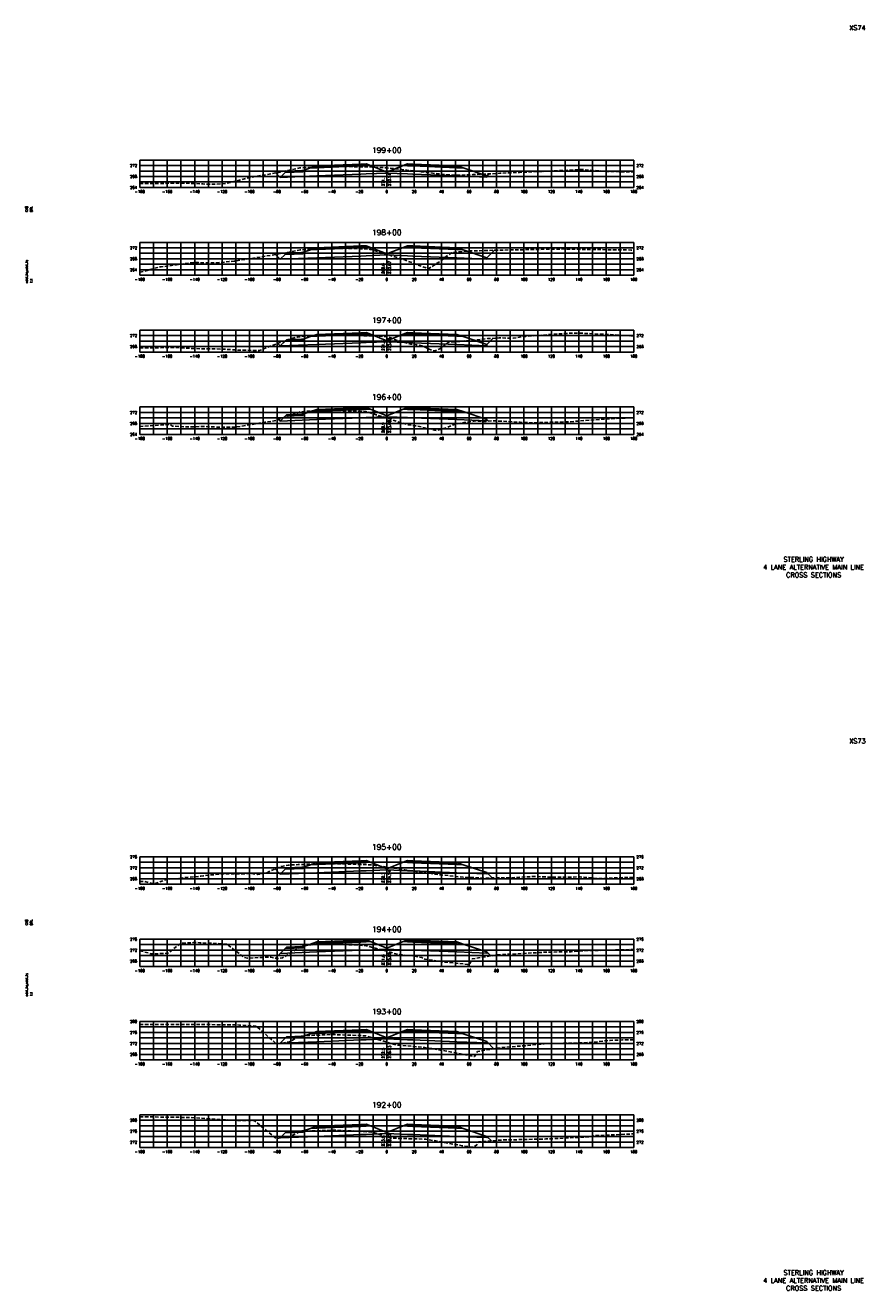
# Model space of a CAD drawing. Extents: x 37 to 9410, y 16 to 8218.
# Tile 45 of 110: x 2957 to 3568, y 4176 to 5098. Entities that reach past the tile are written whole.
import ezdxf
from ezdxf.enums import TextEntityAlignment as Align

# ---------------------------------------------------------------- set-up
doc = ezdxf.new("R2010")
doc.units = 0
doc.header["$LTSCALE"] = 20
doc.header["$MEASUREMENT"] = 0
doc.linetypes.add('HIDDEN_050%', pattern=[0.1875, 0.125, -0.0625])
for name, color, linetype in [('S-AT-TXT175', 6, 'Continuous'), ('S-AT-TXT80', 1, 'Continuous'), ('XDATUM', 3, 'Continuous'), ('XEG', 1, 'HIDDEN_050%'), ('XFG', 2, 'Continuous'), ('XGRID', 251, 'Continuous'), ('XGRIDT', 2, 'Continuous'), ('XREF-BORDER', 7, 'Continuous')]:
    doc.layers.add(name, color=color, linetype=linetype)
doc.styles.add('L100', font='simplex.shx', dxfattribs={"height": 2})
doc.styles.add('L175', font='ROMANSM.shx', dxfattribs={"height": 3.5})
doc.styles.add('L80', font='ROMANSM.shx', dxfattribs={"height": 1.6})

# ---------------------------------------------------------------- blocks, each defined once
blk = doc.blocks.new('03025_00_att1')
at = {"layer": 'S-AT-TXT175', "style": 'L175'}
for tag, p in [('NUM', (32.402, 20.822)), ('LINE1', (30.64, 1.444)), ('LINE2', (30.64, 1.161)), ('LINE3', (30.64, 0.877))]:
    blk.add_attdef(tag, text='', height=0.175, dxfattribs=at).set_placement(p, align=Align.CENTER)
at = {"layer": 'S-AT-TXT80', "style": 'L80'}
for tag, p in [('DESIGNED', (2.094, 14.201)), ('CHECKED', (2.265, 14.201)), ('DRAFTED', (2.436, 14.201)), ('PCTB', (2.094, 11.605)), ('PSCALE', (2.265, 11.605)), ('PVIEW', (2.436, 11.605))]:
    blk.add_attdef(tag, p, '', height=0.08, rotation=90, dxfattribs=at)

msp = doc.modelspace()

# ---------------------------------------------------------------- linework, layer by layer
at = {"layer": 'XDATUM', "flags": 128}
for points in [[(3139.17, 4990.58), (3142.41, 4987.34), (3169, 4988.41), (3201, 4989.69), (3205, 4989.85), (3220, 4990.45), (3235, 4989.85), (3239, 4989.69), (3271, 4988.41), (3293, 4987.53), (3293, 4988.41), (3294.51, 4989.92)], [(3138.94, 4931.14), (3142.41, 4927.67), (3169, 4928.73), (3201, 4930.01), (3205, 4930.17), (3220, 4930.77), (3235, 4930.17), (3239, 4930.01), (3271, 4928.73), (3293, 4927.85), (3293, 4928.74), (3298.51, 4934.25)], [(3140.52, 4866.34), (3142.41, 4864.45), (3169, 4865.51), (3201, 4866.79), (3205, 4866.95), (3220, 4867.55), (3235, 4866.95), (3239, 4866.79), (3271, 4865.51), (3293, 4864.63), (3293, 4865.52), (3297.53, 4870.05)], [(3141.13, 4810.97), (3142.41, 4809.69), (3169, 4810.76), (3201, 4812.04), (3205, 4812.2), (3220, 4812.8), (3235, 4812.2), (3239, 4812.04), (3271, 4810.76), (3293, 4809.88), (3293, 4810.76), (3294.14, 4809.63)], [(3138.66, 4483.15), (3142.41, 4479.4), (3169, 4480.46), (3201, 4481.74), (3205, 4481.9), (3220, 4482.5), (3235, 4481.9), (3239, 4481.74), (3271, 4480.46), (3293, 4479.58), (3293, 4480.47), (3296.87, 4476.6)], [(3138.92, 4418.07), (3142.41, 4421.56), (3169, 4422.63), (3201, 4423.91), (3205, 4424.07), (3220, 4424.67), (3235, 4424.07), (3239, 4423.91), (3271, 4422.63), (3293, 4421.75), (3293, 4422.63), (3295.84, 4419.79)], [(3142.19, 4355.97), (3142.41, 4356.19), (3169, 4357.25), (3201, 4358.53), (3205, 4358.69), (3220, 4359.29), (3235, 4358.69), (3239, 4358.53), (3271, 4357.25), (3293, 4356.37), (3293, 4357.26), (3298.12, 4352.13)], [(3142.28, 4287.04), (3142.41, 4287.16), (3169, 4288.23), (3201, 4289.51), (3205, 4289.67), (3220, 4290.27), (3235, 4289.67), (3239, 4289.51), (3271, 4288.23), (3293, 4287.35), (3293, 4288.23), (3296.38, 4284.86)]]:
    msp.add_lwpolyline(points, dxfattribs=at)
at = {"layer": 'XEG', "flags": 128}
for points in [[(3040, 4982.8), (3075.37, 4983.2), (3077.21, 4983.03), (3083.86, 4982.69), (3085.92, 4982.58), (3091.65, 4982.28), (3102.89, 4982.87), (3119.32, 4987.11), (3140.25, 4990.77), (3145.67, 4991.96), (3147.27, 4992.33), (3156.55, 4994.27), (3160.54, 4994.49), (3160.82, 4994.52), (3162.46, 4994.59), (3180.65, 4995.41), (3198.89, 4995.04), (3209.45, 4994.92), (3212.79, 4994.67), (3214.82, 4994.55), (3217.82, 4994.47), (3220, 4994.29), (3221.94, 4994.13), (3223.61, 4993.91), (3229.18, 4993.35), (3235.9, 4992.46), (3244.78, 4991.43), (3252, 4990.63), (3257.75, 4989.93), (3264.78, 4989.18), (3270.03, 4988.85), (3277.37, 4989.2), (3283.04, 4989.35), (3302.44, 4990.31), (3311.4, 4990.78), (3316.83, 4991.02), (3331.35, 4991.65), (3337.06, 4991.84), (3360.7, 4993.07), (3362.88, 4993.04), (3380.31, 4991.75), (3400, 4991.25)], [(3040, 4918.23), (3043.66, 4918.99), (3052.86, 4921.77), (3054.79, 4922.15), (3055.54, 4922.17), (3059.76, 4922.65), (3078.15, 4925.15), (3081.7, 4925.27), (3082.75, 4925.2), (3085.2, 4924.98), (3091.74, 4925.03), (3095.41, 4925.03), (3105.23, 4926.01), (3108.81, 4926.29), (3136.04, 4930.62), (3146.59, 4932.51), (3148.88, 4932.95), (3156.8, 4934.5), (3159.91, 4934.77), (3160.73, 4934.88), (3165.04, 4935.11), (3180.51, 4935.87), (3193.97, 4935.5), (3200.33, 4935.32), (3204.44, 4935.17), (3206.12, 4935.03), (3207.9, 4934.87), (3208.72, 4934.8), (3217.71, 4931.98), (3220, 4931.26), (3233.04, 4927.17), (3244.31, 4922.89), (3250.38, 4920.75), (3259.6, 4926.7), (3267.07, 4932.46), (3276.24, 4933.34), (3280.5, 4933.71), (3300.3, 4934.3), (3302.11, 4934.28), (3319.42, 4934.65), (3331.95, 4934.84), (3334.45, 4934.93), (3343.16, 4934.97), (3348.98, 4935.18), (3361.87, 4934.87), (3398.07, 4934.4), (3400, 4934.34)], [(3040, 4863.07), (3065.57, 4863.3), (3084.83, 4862.33), (3095.99, 4862.38), (3105.37, 4861.85), (3111.36, 4861.5), (3125.06, 4861.08), (3127.07, 4861.15), (3142.71, 4867.18), (3149.88, 4869.46), (3153.52, 4870.71), (3154.91, 4870.86), (3157.37, 4871.29), (3160.05, 4871.52), (3166.03, 4871.8), (3180.32, 4872.47), (3203.54, 4871.95), (3208.06, 4871.82), (3213.86, 4871.68), (3214.42, 4871.64), (3219.44, 4871.29), (3220, 4871.16), (3222.11, 4870.68), (3226.92, 4868.65), (3237.59, 4865.87), (3241.67, 4865.22), (3245.97, 4864.61), (3253.19, 4861.03), (3255.31, 4860.99), (3258.55, 4862.28), (3265.57, 4867.52), (3269.68, 4867.55), (3269.93, 4867.58), (3270.51, 4867.62), (3272.3, 4867.74), (3293.44, 4869.81), (3301.86, 4870.3), (3312.16, 4870.16), (3319.51, 4871.24), (3321.41, 4871.46), (3346.01, 4873.32), (3356.19, 4873.84), (3360.54, 4873.85), (3363.69, 4873.61), (3385.44, 4872.64), (3400, 4871.71)], [(3040, 4805.81), (3062.04, 4807.23), (3062.04, 4807.23), (3063.81, 4806.04), (3064.24, 4806.01), (3076.22, 4805.4), (3086.28, 4805.76), (3098.22, 4805.25), (3109.04, 4805.15), (3131.07, 4808.81), (3137.96, 4809.77), (3140.63, 4810.8), (3157.12, 4816.42), (3160.53, 4816.84), (3161.03, 4816.88), (3167.23, 4817.1), (3180.53, 4817.59), (3199.87, 4816.79), (3200.72, 4816.76), (3200.93, 4816.74), (3205.46, 4816.46), (3212.21, 4814.32), (3220, 4811.84), (3235.01, 4807.06), (3238.26, 4806.55), (3240.62, 4806.34), (3249.4, 4804.47), (3256.57, 4802.72), (3263.44, 4804.95), (3270.55, 4807.59), (3276.19, 4808.56), (3284.98, 4809.85), (3290.78, 4809.35), (3297.62, 4809.92), (3317.31, 4808.84), (3324.17, 4808.44), (3330.88, 4808.58), (3353.13, 4809.19), (3357.86, 4809.56), (3376.71, 4811.03), (3397.24, 4812.08), (3400, 4812.12)], [(3040, 4473.97), (3043.62, 4474.02), (3049.89, 4472.25), (3050.22, 4472.26), (3051.18, 4472.59), (3060.11, 4475.69), (3065.44, 4476.02), (3071.36, 4476.74), (3072.37, 4476.87), (3073.01, 4476.93), (3084.47, 4477.84), (3086.4, 4478.13), (3090.24, 4478.67), (3094.25, 4478.99), (3098.48, 4479.44), (3105.4, 4479.58), (3107.57, 4479.59), (3121.09, 4479.81), (3126.09, 4479.14), (3132.49, 4480.44), (3140.6, 4484.01), (3143.04, 4484.9), (3143.46, 4484.98), (3144.51, 4485.15), (3148.04, 4485.99), (3152.96, 4486.27), (3155.35, 4486.33), (3161.88, 4486.55), (3176.17, 4486.96), (3180.89, 4487.07), (3183.65, 4486.96), (3185.35, 4486.9), (3188.2, 4486.87), (3208.01, 4486.23), (3208.67, 4486.14), (3209.12, 4486.07), (3220, 4484.52), (3224.05, 4483.95), (3233.07, 4482.54), (3234.29, 4482.27), (3236.39, 4481.99), (3258.87, 4478.92), (3259.36, 4478.86), (3262.67, 4478.61), (3275.7, 4477.07), (3277.1, 4476.95), (3279.53, 4477.05), (3289.55, 4476.53), (3296.49, 4476.6), (3310.71, 4476.72), (3327.81, 4477.74), (3339.52, 4477.18), (3360.92, 4477.34), (3375.11, 4476.17), (3384.43, 4476.57), (3400, 4477.13)], [(3040, 4423.55), (3048.14, 4421.37), (3049.93, 4421.21), (3060.53, 4421.75), (3068.42, 4427.95), (3070.43, 4429.12), (3075.99, 4429.24), (3079.05, 4429.47), (3083.78, 4429.42), (3096.64, 4428.78), (3100.93, 4428.53), (3101.85, 4428.37), (3103.64, 4428.31), (3113.42, 4420.63), (3116.3, 4418.59), (3118.55, 4418.07), (3119.79, 4418.17), (3127.12, 4418.72), (3129.09, 4418.66), (3135.47, 4418.94), (3139.28, 4417.98), (3141.54, 4418), (3143.99, 4418.33), (3157.69, 4426.69), (3158.58, 4427.26), (3158.92, 4427.31), (3160.7, 4427.64), (3178.41, 4428.42), (3179.86, 4428.49), (3180.17, 4428.5), (3180.73, 4428.48), (3200.54, 4427.59), (3202.76, 4427.4), (3204.18, 4427.32), (3220, 4423.13), (3221.66, 4422.69), (3225.27, 4421.57), (3230.57, 4420.56), (3237.48, 4419.97), (3245.43, 4418.67), (3247.62, 4417.38), (3262.38, 4415.3), (3264.79, 4415.12), (3278.68, 4413.57), (3279.95, 4413.47), (3280.44, 4413.93), (3282.24, 4417.62), (3284.73, 4417.99), (3299.4, 4420.37), (3304.74, 4420.75), (3336.88, 4422.54), (3350.27, 4422.77), (3351.86, 4422.74), (3353.33, 4422.77), (3354.3, 4422.86), (3363.54, 4423.55), (3395.74, 4424.31), (3400, 4424.55)], [(3040, 4369.72), (3048.41, 4369.73), (3058.22, 4369.67), (3076.77, 4369.8), (3088.16, 4369.7), (3103.26, 4369.56), (3110.16, 4369.61), (3112.69, 4369.37), (3123.05, 4368.66), (3124.82, 4368.64), (3127.65, 4366.18), (3139.72, 4355.56), (3146.31, 4356.65), (3149.09, 4357.2), (3153.97, 4359.83), (3156.98, 4361.21), (3159.81, 4361.53), (3160.48, 4361.62), (3161.94, 4361.69), (3180.55, 4362.46), (3184.95, 4362.3), (3200.32, 4361.74), (3202.66, 4361.62), (3204.62, 4361.5), (3220, 4356.9), (3223.92, 4355.73), (3226.49, 4354.99), (3228.28, 4354.79), (3247.69, 4352.95), (3250.77, 4352.51), (3262.2, 4350.57), (3283.82, 4346.49), (3285.28, 4348.52), (3286.15, 4350.03), (3297.19, 4351.99), (3303.97, 4353.03), (3321.19, 4354.34), (3334.75, 4355.79), (3356.72, 4356.22), (3368.51, 4356.63), (3382.85, 4358.22), (3391.69, 4358.5), (3400, 4358.53)], [(3040, 4302.54), (3074.36, 4302.02), (3075.14, 4302.01), (3075.26, 4302.01), (3079.79, 4301.72), (3091.92, 4300.92), (3098.67, 4300.47), (3101.28, 4300.35), (3114.98, 4299.73), (3120.16, 4299.82), (3123.44, 4299.76), (3132.9, 4291.99), (3139.49, 4286.51), (3143.52, 4287.27), (3150.02, 4288.25), (3152.45, 4289.58), (3156.69, 4291.68), (3160.24, 4292.01), (3160.56, 4292.04), (3161.6, 4292.09), (3180.57, 4292.72), (3185.96, 4292.5), (3192.18, 4292.29), (3204.61, 4291.69), (3207.52, 4291.48), (3209.1, 4291.39), (3214.92, 4289.57), (3220, 4287.87), (3222.73, 4286.95), (3228.56, 4286.74), (3248.52, 4286.19), (3275.24, 4281.29), (3282.91, 4280.25), (3285.61, 4282), (3286.93, 4284.13), (3296.46, 4284.86), (3302.66, 4285.53), (3332.71, 4286.21), (3336, 4286.3), (3336.81, 4286.31), (3368.14, 4287.9), (3368.91, 4288.08), (3370.8, 4288.7), (3380.64, 4289.09), (3400, 4290.03)]]:
    msp.add_lwpolyline(points, dxfattribs=at)
at = {"layer": 'XFG', "flags": 128}
for points in [[(3220, 4991.19), (3208.05, 4995.97), (3205, 4995.85), (3201, 4995.69), (3169, 4994.41), (3164.43, 4994.22), (3159, 4992.41), (3159, 4991.41), (3145.96, 4990.89), (3142.41, 4987.34), (3169, 4988.41), (3201, 4989.69), (3205, 4989.85), (3220, 4990.45), (3220, 4991.19)], [(3159, 4992.41), (3158, 4992.37), (3158, 4992.03), (3148, 4991.63), (3148, 4991.97), (3147, 4991.93), (3145.96, 4990.89), (3159, 4991.41), (3159, 4992.41)], [(3158, 4992.37), (3148, 4991.97), (3148, 4991.63), (3158, 4992.03), (3158, 4992.37)], [(3205, 4996.19), (3201, 4996.03), (3169, 4994.75), (3169, 4995.75), (3164.43, 4994.22), (3169, 4994.41), (3201, 4995.69), (3205, 4995.85), (3208.05, 4995.97), (3205, 4997.19), (3205, 4996.19)], [(3205, 4997.19), (3201, 4997.03), (3169, 4995.75), (3169, 4995.41), (3201, 4996.69), (3205, 4996.85), (3205, 4997.19)], [(3205, 4996.85), (3201, 4996.69), (3169, 4995.41), (3169, 4994.75), (3201, 4996.03), (3205, 4996.19), (3205, 4996.85)], [(3220, 4991.19), (3231.95, 4995.97), (3235, 4995.85), (3239, 4995.69), (3271, 4994.41), (3275.57, 4994.22), (3293, 4988.41), (3293, 4987.53), (3271, 4988.41), (3239, 4989.69), (3235, 4989.85), (3220, 4990.45)], [(3235, 4997.19), (3231.95, 4995.97), (3235, 4995.85), (3239, 4995.69), (3271, 4994.41), (3275.57, 4994.22), (3271, 4995.75), (3271, 4994.75), (3239, 4996.03), (3235, 4996.19), (3235, 4997.19)], [(3235, 4997.19), (3235, 4996.85), (3239, 4996.69), (3271, 4995.41), (3271, 4995.75), (3239, 4997.03), (3235, 4997.19)], [(3235, 4996.85), (3235, 4996.19), (3239, 4996.03), (3271, 4994.75), (3271, 4995.41), (3239, 4996.69), (3235, 4996.85)], [(3142.41, 4987.34), (3142.41, 4987.34), (3139.17, 4990.58)], [(3293, 4988.41), (3293, 4988.41), (3294.51, 4989.92)], [(3220, 4931.51), (3208.05, 4936.29), (3205, 4936.17), (3201, 4936.01), (3169, 4934.73), (3164.43, 4934.55), (3159, 4932.74), (3159, 4931.74), (3145.96, 4931.21), (3142.41, 4927.67), (3169, 4928.73), (3201, 4930.01), (3205, 4930.17), (3220, 4930.77), (3220, 4931.51)], [(3205, 4936.51), (3201, 4936.35), (3169, 4935.07), (3169, 4936.07), (3164.43, 4934.55), (3169, 4934.73), (3201, 4936.01), (3205, 4936.17), (3208.05, 4936.29), (3205, 4937.51), (3205, 4936.51)], [(3205, 4937.51), (3201, 4937.35), (3169, 4936.07), (3169, 4935.73), (3201, 4937.01), (3205, 4937.17), (3205, 4937.51)], [(3205, 4937.17), (3201, 4937.01), (3169, 4935.73), (3169, 4935.07), (3201, 4936.35), (3205, 4936.51), (3205, 4937.17)], [(3220, 4931.51), (3231.95, 4936.29), (3235, 4936.17), (3239, 4936.01), (3271, 4934.73), (3275.57, 4934.55), (3293, 4928.74), (3293, 4927.85), (3271, 4928.73), (3239, 4930.01), (3235, 4930.17), (3220, 4930.77)], [(3235, 4937.51), (3231.95, 4936.29), (3235, 4936.17), (3239, 4936.01), (3271, 4934.73), (3275.57, 4934.55), (3271, 4936.07), (3271, 4935.07), (3239, 4936.35), (3235, 4936.51), (3235, 4937.51)], [(3235, 4937.51), (3235, 4937.17), (3239, 4937.01), (3271, 4935.73), (3271, 4936.07), (3239, 4937.35), (3235, 4937.51)], [(3235, 4937.17), (3235, 4936.51), (3239, 4936.35), (3271, 4935.07), (3271, 4935.73), (3239, 4937.01), (3235, 4937.17)], [(3142.41, 4927.67), (3142.41, 4927.67), (3138.94, 4931.14)], [(3159, 4932.74), (3158, 4932.7), (3158, 4932.36), (3148, 4931.96), (3148, 4932.3), (3147, 4932.26), (3145.96, 4931.21), (3159, 4931.74), (3159, 4932.74)], [(3158, 4932.7), (3148, 4932.3), (3148, 4931.96), (3158, 4932.36), (3158, 4932.7)], [(3293, 4928.74), (3293, 4928.74), (3298.51, 4934.25)], [(3220, 4868.29), (3208.05, 4873.08), (3205, 4872.95), (3201, 4872.79), (3169, 4871.51), (3164.43, 4871.33), (3159, 4869.52), (3159, 4868.52), (3145.96, 4868), (3142.41, 4864.45), (3169, 4865.51), (3201, 4866.79), (3205, 4866.95), (3220, 4867.55), (3220, 4868.29)], [(3205, 4873.29), (3201, 4873.13), (3169, 4871.85), (3169, 4872.85), (3164.43, 4871.33), (3169, 4871.51), (3201, 4872.79), (3205, 4872.95), (3208.05, 4873.08), (3205, 4874.29), (3205, 4873.29)], [(3205, 4874.29), (3201, 4874.13), (3169, 4872.85), (3169, 4872.51), (3201, 4873.79), (3205, 4873.95), (3205, 4874.29)], [(3205, 4873.95), (3201, 4873.79), (3169, 4872.51), (3169, 4871.85), (3201, 4873.13), (3205, 4873.29), (3205, 4873.95)], [(3220, 4868.29), (3231.95, 4873.08), (3235, 4872.95), (3239, 4872.79), (3271, 4871.51), (3275.57, 4871.33), (3293, 4865.52), (3293, 4864.63), (3271, 4865.51), (3239, 4866.79), (3235, 4866.95), (3220, 4867.55)], [(3235, 4874.29), (3231.95, 4873.08), (3235, 4872.95), (3239, 4872.79), (3271, 4871.51), (3275.57, 4871.33), (3271, 4872.85), (3271, 4871.85), (3239, 4873.13), (3235, 4873.29), (3235, 4874.29)], [(3235, 4874.29), (3235, 4873.95), (3239, 4873.79), (3271, 4872.51), (3271, 4872.85), (3239, 4874.13), (3235, 4874.29)], [(3235, 4873.95), (3235, 4873.29), (3239, 4873.13), (3271, 4871.85), (3271, 4872.51), (3239, 4873.79), (3235, 4873.95)], [(3142.41, 4864.45), (3142.41, 4864.45), (3140.52, 4866.34)], [(3159, 4869.52), (3158, 4869.48), (3158, 4869.14), (3148, 4868.74), (3148, 4869.08), (3147, 4869.04), (3145.96, 4868), (3159, 4868.52), (3159, 4869.52)], [(3158, 4869.48), (3148, 4869.08), (3148, 4868.74), (3158, 4869.14), (3158, 4869.48)], [(3293, 4865.52), (3293, 4865.52), (3297.53, 4870.05)], [(3220, 4813.54), (3208.05, 4818.32), (3205, 4818.2), (3201, 4818.04), (3169, 4816.76), (3164.43, 4816.57), (3159, 4814.76), (3159, 4813.76), (3145.96, 4813.24), (3142.41, 4809.69), (3169, 4810.76), (3201, 4812.04), (3205, 4812.2), (3220, 4812.8), (3220, 4813.54)], [(3205, 4818.54), (3201, 4818.38), (3169, 4817.1), (3169, 4818.1), (3164.43, 4816.57), (3169, 4816.76), (3201, 4818.04), (3205, 4818.2), (3208.05, 4818.32), (3205, 4819.54), (3205, 4818.54)], [(3205, 4819.54), (3201, 4819.38), (3169, 4818.1), (3169, 4817.76), (3201, 4819.04), (3205, 4819.2), (3205, 4819.54)], [(3205, 4819.2), (3201, 4819.04), (3169, 4817.76), (3169, 4817.1), (3201, 4818.38), (3205, 4818.54), (3205, 4819.2)], [(3220, 4813.54), (3231.95, 4818.32), (3235, 4818.2), (3239, 4818.04), (3271, 4816.76), (3275.57, 4816.57), (3293, 4810.76), (3293, 4809.88), (3271, 4810.76), (3239, 4812.04), (3235, 4812.2), (3220, 4812.8)], [(3235, 4819.54), (3231.95, 4818.32), (3235, 4818.2), (3239, 4818.04), (3271, 4816.76), (3275.57, 4816.57), (3271, 4818.1), (3271, 4817.1), (3239, 4818.38), (3235, 4818.54), (3235, 4819.54)], [(3235, 4819.54), (3235, 4819.2), (3239, 4819.04), (3271, 4817.76), (3271, 4818.1), (3239, 4819.38), (3235, 4819.54)], [(3235, 4819.2), (3235, 4818.54), (3239, 4818.38), (3271, 4817.1), (3271, 4817.76), (3239, 4819.04), (3235, 4819.2)], [(3142.41, 4809.69), (3142.41, 4809.69), (3141.13, 4810.97)], [(3159, 4814.76), (3158, 4814.72), (3158, 4814.38), (3148, 4813.98), (3148, 4814.32), (3147, 4814.28), (3145.96, 4813.24), (3159, 4813.76), (3159, 4814.76)], [(3158, 4814.72), (3148, 4814.32), (3148, 4813.98), (3158, 4814.38), (3158, 4814.72)], [(3293, 4810.76), (3293, 4810.76), (3294.14, 4809.63)], [(3220, 4483.24), (3208.05, 4488.02), (3205, 4487.9), (3201, 4487.74), (3169, 4486.46), (3164.43, 4486.28), (3159, 4484.47), (3159, 4483.47), (3145.96, 4482.95), (3142.41, 4479.4), (3169, 4480.46), (3201, 4481.74), (3205, 4481.9), (3220, 4482.5), (3220, 4483.24)], [(3159, 4484.47), (3158, 4484.43), (3158, 4484.09), (3148, 4483.69), (3148, 4484.03), (3147, 4483.99), (3145.96, 4482.95), (3159, 4483.47), (3159, 4484.47)], [(3158, 4484.43), (3148, 4484.03), (3148, 4483.69), (3158, 4484.09), (3158, 4484.43)], [(3205, 4488.24), (3201, 4488.08), (3169, 4486.8), (3169, 4487.8), (3164.43, 4486.28), (3169, 4486.46), (3201, 4487.74), (3205, 4487.9), (3208.05, 4488.02), (3205, 4489.24), (3205, 4488.24)], [(3205, 4489.24), (3201, 4489.08), (3169, 4487.8), (3169, 4487.46), (3201, 4488.74), (3205, 4488.9), (3205, 4489.24)], [(3205, 4488.9), (3201, 4488.74), (3169, 4487.46), (3169, 4486.8), (3201, 4488.08), (3205, 4488.24), (3205, 4488.9)], [(3220, 4483.24), (3231.95, 4488.02), (3235, 4487.9), (3239, 4487.74), (3271, 4486.46), (3275.57, 4486.28), (3293, 4480.47), (3293, 4479.58), (3271, 4480.46), (3239, 4481.74), (3235, 4481.9), (3220, 4482.5)], [(3235, 4489.24), (3231.95, 4488.02), (3235, 4487.9), (3239, 4487.74), (3271, 4486.46), (3275.57, 4486.28), (3271, 4487.8), (3271, 4486.8), (3239, 4488.08), (3235, 4488.24), (3235, 4489.24)], [(3235, 4489.24), (3235, 4488.9), (3239, 4488.74), (3271, 4487.46), (3271, 4487.8), (3239, 4489.08), (3235, 4489.24)], [(3235, 4488.9), (3235, 4488.24), (3239, 4488.08), (3271, 4486.8), (3271, 4487.46), (3239, 4488.74), (3235, 4488.9)], [(3142.41, 4479.4), (3142.41, 4479.4), (3138.66, 4483.15)], [(3293, 4480.47), (3293, 4480.47), (3296.87, 4476.6)], [(3220, 4425.41), (3208.05, 4430.19), (3205, 4430.07), (3201, 4429.91), (3169, 4428.63), (3164.43, 4428.44), (3159, 4426.63), (3159, 4425.63), (3145.96, 4425.11), (3142.41, 4421.56), (3169, 4422.63), (3201, 4423.91), (3205, 4424.07), (3220, 4424.67), (3220, 4425.41)], [(3205, 4430.41), (3201, 4430.25), (3169, 4428.97), (3169, 4429.97), (3164.43, 4428.44), (3169, 4428.63), (3201, 4429.91), (3205, 4430.07), (3208.05, 4430.19), (3205, 4431.41), (3205, 4430.41)], [(3205, 4431.41), (3201, 4431.25), (3169, 4429.97), (3169, 4429.63), (3201, 4430.91), (3205, 4431.07), (3205, 4431.41)], [(3205, 4431.07), (3201, 4430.91), (3169, 4429.63), (3169, 4428.97), (3201, 4430.25), (3205, 4430.41), (3205, 4431.07)], [(3220, 4425.41), (3231.95, 4430.19), (3235, 4430.07), (3239, 4429.91), (3271, 4428.63), (3275.57, 4428.44), (3293, 4422.63), (3293, 4421.75), (3271, 4422.63), (3239, 4423.91), (3235, 4424.07), (3220, 4424.67)], [(3235, 4431.41), (3231.95, 4430.19), (3235, 4430.07), (3239, 4429.91), (3271, 4428.63), (3275.57, 4428.44), (3271, 4429.97), (3271, 4428.97), (3239, 4430.25), (3235, 4430.41), (3235, 4431.41)], [(3235, 4431.41), (3235, 4431.07), (3239, 4430.91), (3271, 4429.63), (3271, 4429.97), (3239, 4431.25), (3235, 4431.41)], [(3235, 4431.07), (3235, 4430.41), (3239, 4430.25), (3271, 4428.97), (3271, 4429.63), (3239, 4430.91), (3235, 4431.07)], [(3142.41, 4421.56), (3142.41, 4421.56), (3138.92, 4418.07)], [(3159, 4426.63), (3158, 4426.59), (3158, 4426.25), (3148, 4425.85), (3148, 4426.19), (3147, 4426.15), (3145.96, 4425.11), (3159, 4425.63), (3159, 4426.63)], [(3158, 4426.59), (3148, 4426.19), (3148, 4425.85), (3158, 4426.25), (3158, 4426.59)], [(3293, 4422.63), (3293, 4422.63), (3295.84, 4419.79)], [(3220, 4360.03), (3208.05, 4364.81), (3205, 4364.69), (3201, 4364.53), (3169, 4363.25), (3164.43, 4363.07), (3159, 4361.26), (3159, 4360.26), (3145.96, 4359.73), (3142.41, 4356.19), (3169, 4357.25), (3201, 4358.53), (3205, 4358.69), (3220, 4359.29), (3220, 4360.03)], [(3205, 4365.03), (3201, 4364.87), (3169, 4363.59), (3169, 4364.59), (3164.43, 4363.07), (3169, 4363.25), (3201, 4364.53), (3205, 4364.69), (3208.05, 4364.81), (3205, 4366.03), (3205, 4365.03)], [(3205, 4366.03), (3201, 4365.87), (3169, 4364.59), (3169, 4364.25), (3201, 4365.53), (3205, 4365.69), (3205, 4366.03)], [(3205, 4365.69), (3201, 4365.53), (3169, 4364.25), (3169, 4363.59), (3201, 4364.87), (3205, 4365.03), (3205, 4365.69)], [(3220, 4360.03), (3231.95, 4364.81), (3235, 4364.69), (3239, 4364.53), (3271, 4363.25), (3275.57, 4363.07), (3293, 4357.26), (3293, 4356.37), (3271, 4357.25), (3239, 4358.53), (3235, 4358.69), (3220, 4359.29)], [(3235, 4366.03), (3231.95, 4364.81), (3235, 4364.69), (3239, 4364.53), (3271, 4363.25), (3275.57, 4363.07), (3271, 4364.59), (3271, 4363.59), (3239, 4364.87), (3235, 4365.03), (3235, 4366.03)], [(3235, 4366.03), (3235, 4365.69), (3239, 4365.53), (3271, 4364.25), (3271, 4364.59), (3239, 4365.87), (3235, 4366.03)], [(3235, 4365.69), (3235, 4365.03), (3239, 4364.87), (3271, 4363.59), (3271, 4364.25), (3239, 4365.53), (3235, 4365.69)], [(3142.41, 4356.19), (3142.41, 4356.19), (3142.19, 4355.97)], [(3159, 4361.26), (3158, 4361.22), (3158, 4360.88), (3148, 4360.48), (3148, 4360.82), (3147, 4360.78), (3145.96, 4359.73), (3159, 4360.26), (3159, 4361.26)], [(3158, 4361.22), (3148, 4360.82), (3148, 4360.48), (3158, 4360.88), (3158, 4361.22)], [(3293, 4357.26), (3293, 4357.26), (3298.12, 4352.13)], [(3220, 4291.01), (3208.05, 4295.79), (3205, 4295.67), (3201, 4295.51), (3169, 4294.23), (3164.43, 4294.04), (3159, 4292.23), (3159, 4291.23), (3145.96, 4290.71), (3142.41, 4287.16), (3169, 4288.23), (3201, 4289.51), (3205, 4289.67), (3220, 4290.27), (3220, 4291.01)], [(3159, 4292.23), (3158, 4292.19), (3158, 4291.85), (3148, 4291.45), (3148, 4291.79), (3147, 4291.75), (3145.96, 4290.71), (3159, 4291.23), (3159, 4292.23)], [(3158, 4292.19), (3148, 4291.79), (3148, 4291.45), (3158, 4291.85), (3158, 4292.19)], [(3205, 4296.01), (3201, 4295.85), (3169, 4294.57), (3169, 4295.57), (3164.43, 4294.04), (3169, 4294.23), (3201, 4295.51), (3205, 4295.67), (3208.05, 4295.79), (3205, 4297.01), (3205, 4296.01)], [(3205, 4297.01), (3201, 4296.85), (3169, 4295.57), (3169, 4295.23), (3201, 4296.51), (3205, 4296.67), (3205, 4297.01)], [(3205, 4296.67), (3201, 4296.51), (3169, 4295.23), (3169, 4294.57), (3201, 4295.85), (3205, 4296.01), (3205, 4296.67)], [(3220, 4291.01), (3231.95, 4295.79), (3235, 4295.67), (3239, 4295.51), (3271, 4294.23), (3275.57, 4294.04), (3293, 4288.23), (3293, 4287.35), (3271, 4288.23), (3239, 4289.51), (3235, 4289.67), (3220, 4290.27)], [(3235, 4297.01), (3231.95, 4295.79), (3235, 4295.67), (3239, 4295.51), (3271, 4294.23), (3275.57, 4294.04), (3271, 4295.57), (3271, 4294.57), (3239, 4295.85), (3235, 4296.01), (3235, 4297.01)], [(3235, 4297.01), (3235, 4296.67), (3239, 4296.51), (3271, 4295.23), (3271, 4295.57), (3239, 4296.85), (3235, 4297.01)], [(3235, 4296.67), (3235, 4296.01), (3239, 4295.85), (3271, 4294.57), (3271, 4295.23), (3239, 4296.51), (3235, 4296.67)], [(3142.41, 4287.16), (3142.41, 4287.16), (3142.28, 4287.04)], [(3293, 4288.23), (3293, 4288.23), (3296.38, 4284.86)]]:
    msp.add_lwpolyline(points, dxfattribs=at)
at = {"layer": 'XGRID'}
for p, q in [((3040, 4980), (3040, 5000)), ((3040, 5000), (3400, 5000)), ((3040, 4996), (3400, 4996)), ((3040, 4992), (3400, 4992)), ((3050, 4980), (3050, 5000)), ((3060, 4980), (3060, 5000)), ((3070, 4980), (3070, 5000)), ((3080, 4980), (3080, 5000)), ((3090, 4980), (3090, 5000)), ((3100, 4980), (3100, 5000)), ((3110, 4980), (3110, 5000)), ((3120, 4980), (3120, 5000)), ((3130, 4980), (3130, 5000)), ((3140, 4980), (3140, 5000)), ((3150, 4980), (3150, 5000)), ((3160, 4980), (3160, 5000)), ((3170, 4980), (3170, 5000)), ((3180, 4980), (3180, 5000)), ((3190, 4980), (3190, 5000)), ((3200, 4980), (3200, 5000)), ((3210, 4980), (3210, 5000)), ((3220, 4980), (3220, 5000)), ((3230, 4980), (3230, 5000)), ((3240, 4980), (3240, 5000)), ((3250, 4980), (3250, 5000)), ((3260, 4980), (3260, 5000)), ((3270, 4980), (3270, 5000)), ((3280, 4980), (3280, 5000)), ((3290, 4980), (3290, 5000)), ((3300, 4980), (3300, 5000)), ((3310, 4980), (3310, 5000)), ((3320, 4980), (3320, 5000)), ((3330, 4980), (3330, 5000)), ((3340, 4980), (3340, 5000)), ((3350, 4980), (3350, 5000)), ((3360, 4980), (3360, 5000)), ((3370, 4980), (3370, 5000)), ((3380, 4980), (3380, 5000)), ((3390, 4980), (3390, 5000)), ((3400, 4980), (3400, 5000)), ((3040, 4988), (3400, 4988)), ((3040, 4984), (3400, 4984)), ((3040, 4980), (3400, 4980)), ((3040, 4916), (3040, 4940)), ((3040, 4940), (3400, 4940)), ((3040, 4936), (3400, 4936)), ((3050, 4916), (3050, 4940)), ((3060, 4916), (3060, 4940)), ((3070, 4916), (3070, 4940)), ((3080, 4916), (3080, 4940)), ((3090, 4916), (3090, 4940)), ((3100, 4916), (3100, 4940)), ((3110, 4916), (3110, 4940)), ((3120, 4916), (3120, 4940)), ((3130, 4916), (3130, 4940)), ((3140, 4916), (3140, 4940)), ((3150, 4916), (3150, 4940)), ((3160, 4916), (3160, 4940)), ((3170, 4916), (3170, 4940)), ((3180, 4916), (3180, 4940)), ((3190, 4916), (3190, 4940)), ((3200, 4916), (3200, 4940)), ((3210, 4916), (3210, 4940)), ((3220, 4916), (3220, 4940)), ((3230, 4916), (3230, 4940)), ((3240, 4916), (3240, 4940)), ((3250, 4916), (3250, 4940)), ((3260, 4916), (3260, 4940)), ((3270, 4916), (3270, 4940)), ((3280, 4916), (3280, 4940)), ((3290, 4916), (3290, 4940)), ((3300, 4916), (3300, 4940)), ((3310, 4916), (3310, 4940)), ((3320, 4916), (3320, 4940)), ((3330, 4916), (3330, 4940)), ((3340, 4916), (3340, 4940)), ((3350, 4916), (3350, 4940)), ((3360, 4916), (3360, 4940)), ((3370, 4916), (3370, 4940)), ((3380, 4916), (3380, 4940)), ((3390, 4916), (3390, 4940)), ((3400, 4916), (3400, 4940)), ((3040, 4932), (3400, 4932)), ((3040, 4928), (3400, 4928)), ((3040, 4924), (3400, 4924)), ((3040, 4920), (3400, 4920)), ((3040, 4916), (3400, 4916)), ((3040, 4860), (3040, 4876)), ((3040, 4876), (3400, 4876)), ((3040, 4872), (3400, 4872)), ((3050, 4860), (3050, 4876)), ((3060, 4860), (3060, 4876)), ((3070, 4860), (3070, 4876)), ((3080, 4860), (3080, 4876)), ((3090, 4860), (3090, 4876)), ((3100, 4860), (3100, 4876)), ((3110, 4860), (3110, 4876)), ((3120, 4860), (3120, 4876)), ((3130, 4860), (3130, 4876)), ((3140, 4860), (3140, 4876)), ((3150, 4860), (3150, 4876)), ((3160, 4860), (3160, 4876)), ((3170, 4860), (3170, 4876)), ((3180, 4860), (3180, 4876)), ((3190, 4860), (3190, 4876)), ((3200, 4860), (3200, 4876)), ((3210, 4860), (3210, 4876)), ((3220, 4860), (3220, 4876)), ((3230, 4860), (3230, 4876)), ((3240, 4860), (3240, 4876)), ((3250, 4860), (3250, 4876)), ((3260, 4860), (3260, 4876)), ((3270, 4860), (3270, 4876)), ((3280, 4860), (3280, 4876)), ((3290, 4860), (3290, 4876)), ((3300, 4860), (3300, 4876)), ((3310, 4860), (3310, 4876)), ((3320, 4860), (3320, 4876)), ((3330, 4860), (3330, 4876)), ((3340, 4860), (3340, 4876)), ((3350, 4860), (3350, 4876)), ((3360, 4860), (3360, 4876)), ((3370, 4860), (3370, 4876)), ((3380, 4860), (3380, 4876)), ((3390, 4860), (3390, 4876)), ((3400, 4860), (3400, 4876)), ((3040, 4868), (3400, 4868)), ((3040, 4864), (3400, 4864)), ((3040, 4860), (3400, 4860)), ((3040, 4800), (3040, 4820)), ((3040, 4820), (3400, 4820)), ((3040, 4816), (3400, 4816)), ((3050, 4800), (3050, 4820)), ((3060, 4800), (3060, 4820)), ((3070, 4800), (3070, 4820)), ((3080, 4800), (3080, 4820)), ((3090, 4800), (3090, 4820)), ((3100, 4800), (3100, 4820)), ((3110, 4800), (3110, 4820)), ((3120, 4800), (3120, 4820)), ((3130, 4800), (3130, 4820)), ((3140, 4800), (3140, 4820)), ((3150, 4800), (3150, 4820)), ((3160, 4800), (3160, 4820)), ((3170, 4800), (3170, 4820)), ((3180, 4800), (3180, 4820)), ((3190, 4800), (3190, 4820)), ((3200, 4800), (3200, 4820)), ((3210, 4800), (3210, 4820)), ((3220, 4800), (3220, 4820)), ((3230, 4800), (3230, 4820)), ((3240, 4800), (3240, 4820)), ((3250, 4800), (3250, 4820)), ((3260, 4800), (3260, 4820)), ((3270, 4800), (3270, 4820)), ((3280, 4800), (3280, 4820)), ((3290, 4800), (3290, 4820)), ((3300, 4800), (3300, 4820)), ((3310, 4800), (3310, 4820)), ((3320, 4800), (3320, 4820)), ((3330, 4800), (3330, 4820)), ((3340, 4800), (3340, 4820)), ((3350, 4800), (3350, 4820)), ((3360, 4800), (3360, 4820)), ((3370, 4800), (3370, 4820)), ((3380, 4800), (3380, 4820)), ((3390, 4800), (3390, 4820)), ((3400, 4800), (3400, 4820)), ((3040, 4812), (3400, 4812)), ((3040, 4808), (3400, 4808)), ((3040, 4804), (3400, 4804)), ((3040, 4800), (3400, 4800)), ((3040, 4472), (3040, 4492)), ((3040, 4492), (3400, 4492)), ((3040, 4488), (3400, 4488)), ((3040, 4484), (3400, 4484)), ((3050, 4472), (3050, 4492)), ((3060, 4472), (3060, 4492)), ((3070, 4472), (3070, 4492)), ((3080, 4472), (3080, 4492)), ((3090, 4472), (3090, 4492)), ((3100, 4472), (3100, 4492)), ((3110, 4472), (3110, 4492)), ((3120, 4472), (3120, 4492)), ((3130, 4472), (3130, 4492)), ((3140, 4472), (3140, 4492)), ((3150, 4472), (3150, 4492)), ((3160, 4472), (3160, 4492)), ((3170, 4472), (3170, 4492)), ((3180, 4472), (3180, 4492)), ((3190, 4472), (3190, 4492)), ((3200, 4472), (3200, 4492)), ((3210, 4472), (3210, 4492)), ((3220, 4472), (3220, 4492)), ((3230, 4472), (3230, 4492)), ((3240, 4472), (3240, 4492)), ((3250, 4472), (3250, 4492)), ((3260, 4472), (3260, 4492)), ((3270, 4472), (3270, 4492)), ((3280, 4472), (3280, 4492)), ((3290, 4472), (3290, 4492)), ((3300, 4472), (3300, 4492)), ((3310, 4472), (3310, 4492)), ((3320, 4472), (3320, 4492)), ((3330, 4472), (3330, 4492)), ((3340, 4472), (3340, 4492)), ((3350, 4472), (3350, 4492)), ((3360, 4472), (3360, 4492)), ((3370, 4472), (3370, 4492)), ((3380, 4472), (3380, 4492)), ((3390, 4472), (3390, 4492)), ((3400, 4472), (3400, 4492)), ((3040, 4480), (3400, 4480)), ((3040, 4476), (3400, 4476)), ((3040, 4472), (3400, 4472)), ((3040, 4412), (3040, 4432)), ((3040, 4432), (3400, 4432)), ((3050, 4412), (3050, 4432)), ((3060, 4412), (3060, 4432)), ((3070, 4412), (3070, 4432)), ((3080, 4412), (3080, 4432)), ((3090, 4412), (3090, 4432)), ((3100, 4412), (3100, 4432)), ((3110, 4412), (3110, 4432)), ((3120, 4412), (3120, 4432)), ((3130, 4412), (3130, 4432)), ((3140, 4412), (3140, 4432)), ((3150, 4412), (3150, 4432)), ((3160, 4412), (3160, 4432)), ((3170, 4412), (3170, 4432)), ((3180, 4412), (3180, 4432)), ((3190, 4412), (3190, 4432)), ((3200, 4412), (3200, 4432)), ((3210, 4412), (3210, 4432)), ((3220, 4412), (3220, 4432)), ((3230, 4412), (3230, 4432)), ((3240, 4412), (3240, 4432)), ((3250, 4412), (3250, 4432)), ((3260, 4412), (3260, 4432)), ((3270, 4412), (3270, 4432)), ((3280, 4412), (3280, 4432)), ((3290, 4412), (3290, 4432)), ((3300, 4412), (3300, 4432)), ((3310, 4412), (3310, 4432)), ((3320, 4412), (3320, 4432)), ((3330, 4412), (3330, 4432)), ((3340, 4412), (3340, 4432)), ((3350, 4412), (3350, 4432)), ((3360, 4412), (3360, 4432)), ((3370, 4412), (3370, 4432)), ((3380, 4412), (3380, 4432)), ((3390, 4412), (3390, 4432)), ((3400, 4412), (3400, 4432)), ((3040, 4428), (3400, 4428)), ((3040, 4424), (3400, 4424)), ((3040, 4420), (3400, 4420)), ((3040, 4416), (3400, 4416)), ((3040, 4412), (3400, 4412)), ((3040, 4344), (3040, 4372)), ((3040, 4372), (3400, 4372)), ((3040, 4368), (3400, 4368)), ((3040, 4364), (3400, 4364)), ((3050, 4344), (3050, 4372)), ((3060, 4344), (3060, 4372)), ((3070, 4344), (3070, 4372)), ((3080, 4344), (3080, 4372)), ((3090, 4344), (3090, 4372)), ((3100, 4344), (3100, 4372)), ((3110, 4344), (3110, 4372)), ((3120, 4344), (3120, 4372)), ((3130, 4344), (3130, 4372)), ((3140, 4344), (3140, 4372)), ((3150, 4344), (3150, 4372)), ((3160, 4344), (3160, 4372)), ((3170, 4344), (3170, 4372)), ((3180, 4344), (3180, 4372)), ((3190, 4344), (3190, 4372)), ((3200, 4344), (3200, 4372)), ((3210, 4344), (3210, 4372)), ((3220, 4344), (3220, 4372)), ((3230, 4344), (3230, 4372)), ((3240, 4344), (3240, 4372)), ((3250, 4344), (3250, 4372)), ((3260, 4344), (3260, 4372)), ((3270, 4344), (3270, 4372)), ((3280, 4344), (3280, 4372)), ((3290, 4344), (3290, 4372)), ((3300, 4344), (3300, 4372)), ((3310, 4344), (3310, 4372)), ((3320, 4344), (3320, 4372)), ((3330, 4344), (3330, 4372)), ((3340, 4344), (3340, 4372)), ((3350, 4344), (3350, 4372)), ((3360, 4344), (3360, 4372)), ((3370, 4344), (3370, 4372)), ((3380, 4344), (3380, 4372)), ((3390, 4344), (3390, 4372)), ((3400, 4344), (3400, 4372)), ((3040, 4360), (3400, 4360)), ((3040, 4356), (3400, 4356)), ((3040, 4352), (3400, 4352)), ((3040, 4348), (3400, 4348)), ((3040, 4344), (3400, 4344)), ((3040, 4280), (3040, 4304)), ((3040, 4304), (3400, 4304)), ((3040, 4300), (3400, 4300)), ((3050, 4280), (3050, 4304)), ((3060, 4280), (3060, 4304)), ((3070, 4280), (3070, 4304)), ((3080, 4280), (3080, 4304)), ((3090, 4280), (3090, 4304)), ((3100, 4280), (3100, 4304)), ((3110, 4280), (3110, 4304)), ((3120, 4280), (3120, 4304)), ((3130, 4280), (3130, 4304)), ((3140, 4280), (3140, 4304)), ((3150, 4280), (3150, 4304)), ((3160, 4280), (3160, 4304)), ((3170, 4280), (3170, 4304)), ((3180, 4280), (3180, 4304)), ((3190, 4280), (3190, 4304)), ((3200, 4280), (3200, 4304)), ((3210, 4280), (3210, 4304)), ((3220, 4280), (3220, 4304)), ((3230, 4280), (3230, 4304)), ((3240, 4280), (3240, 4304)), ((3250, 4280), (3250, 4304)), ((3260, 4280), (3260, 4304)), ((3270, 4280), (3270, 4304)), ((3280, 4280), (3280, 4304)), ((3290, 4280), (3290, 4304)), ((3300, 4280), (3300, 4304)), ((3310, 4280), (3310, 4304)), ((3320, 4280), (3320, 4304)), ((3330, 4280), (3330, 4304)), ((3340, 4280), (3340, 4304)), ((3350, 4280), (3350, 4304)), ((3360, 4280), (3360, 4304)), ((3370, 4280), (3370, 4304)), ((3380, 4280), (3380, 4304)), ((3390, 4280), (3390, 4304)), ((3400, 4280), (3400, 4304)), ((3040, 4296), (3400, 4296)), ((3040, 4292), (3400, 4292)), ((3040, 4288), (3400, 4288)), ((3040, 4284), (3400, 4284)), ((3040, 4280), (3400, 4280))]:
    msp.add_line(p, q, dxfattribs=at)

# ---------------------------------------------------------------- block references
at = {"layer": 'XREF-BORDER'}
ref = msp.add_blockref('03025_00_att1', (2916.45, 4678.23), dxfattribs=dict(at, xscale=20, yscale=20, zscale=20))
ref.add_attrib('LINE1', 'STERLING HIGHWAY', dxfattribs={"layer": 'S-AT-TXT175', "height": 3.5, "style": 'L175'}).set_placement((3531.07, 4707.1), align=Align.CENTER)
ref.add_attrib('LINE2', '4 LANE ALTERNATIVE MAIN LINE', dxfattribs={"layer": 'S-AT-TXT175', "height": 3.5, "style": 'L175'}).set_placement((3531.07, 4701.44), align=Align.CENTER)
ref.add_attrib('LINE3', 'CROSS SECTIONS', dxfattribs={"layer": 'S-AT-TXT175', "height": 3.5, "style": 'L175'}).set_placement((3531.07, 4695.77), align=Align.CENTER)
ref.add_attrib('NUM', 'XS74', dxfattribs={"layer": 'S-AT-TXT175', "height": 3.5, "style": 'L175'}).set_placement((3563, 5094.66), align=Align.CENTER)
ref.add_attrib('DESIGNED', 'CAB', (2958.34, 4962.25), dxfattribs={"layer": 'S-AT-TXT80', "height": 1.6, "rotation": 90, "style": 'L80'})
ref.add_attrib('CHECKED', 'DRL', (2961.75, 4962.25), dxfattribs={"layer": 'S-AT-TXT80', "height": 1.6, "rotation": 90, "style": 'L80'})
ref.add_attrib('PCTB', 'adot_hs,adot_fs', (2958.34, 4910.32), dxfattribs={"layer": 'S-AT-TXT80', "height": 1.6, "rotation": 90, "style": 'L80'})
ref.add_attrib('PSCALE', '1:1', (2961.75, 4910.32), dxfattribs={"layer": 'S-AT-TXT80', "height": 1.6, "rotation": 90, "style": 'L80'})
ref = msp.add_blockref('03025_00_att1', (2916.45, 4158.23), dxfattribs=dict(at, xscale=20, yscale=20, zscale=20))
ref.add_attrib('LINE1', 'STERLING HIGHWAY', dxfattribs={"layer": 'S-AT-TXT175', "height": 3.5, "style": 'L175'}).set_placement((3531.07, 4187.1), align=Align.CENTER)
ref.add_attrib('LINE2', '4 LANE ALTERNATIVE MAIN LINE', dxfattribs={"layer": 'S-AT-TXT175', "height": 3.5, "style": 'L175'}).set_placement((3531.07, 4181.44), align=Align.CENTER)
ref.add_attrib('LINE3', 'CROSS SECTIONS', dxfattribs={"layer": 'S-AT-TXT175', "height": 3.5, "style": 'L175'}).set_placement((3531.07, 4175.77), align=Align.CENTER)
ref.add_attrib('NUM', 'XS73', dxfattribs={"layer": 'S-AT-TXT175', "height": 3.5, "style": 'L175'}).set_placement((3563, 4574.66), align=Align.CENTER)
ref.add_attrib('DESIGNED', 'CAB', (2958.34, 4442.25), dxfattribs={"layer": 'S-AT-TXT80', "height": 1.6, "rotation": 90, "style": 'L80'})
ref.add_attrib('CHECKED', 'DRL', (2961.75, 4442.25), dxfattribs={"layer": 'S-AT-TXT80', "height": 1.6, "rotation": 90, "style": 'L80'})
ref.add_attrib('PCTB', 'adot_hs,adot_fs', (2958.34, 4390.32), dxfattribs={"layer": 'S-AT-TXT80', "height": 1.6, "rotation": 90, "style": 'L80'})
ref.add_attrib('PSCALE', '1:1', (2961.75, 4390.32), dxfattribs={"layer": 'S-AT-TXT80', "height": 1.6, "rotation": 90, "style": 'L80'})

# ---------------------------------------------------------------- texts
at = {"layer": 'XGRIDT', "style": 'L100'}
for s, p in [('199+00', (3220, 5004)), ('198+00', (3220, 4944)), ('197+00', (3220, 4880)), ('196+00', (3220, 4824)), ('195+00', (3220, 4496)), ('194+00', (3220, 4436)), ('193+00', (3220, 4376)), ('192+00', (3220, 4308))]:
    msp.add_text(s, height=4, dxfattribs=at).set_placement(p, align=Align.BOTTOM_CENTER)
for s, p in [('272', (3038, 4996)), ('268', (3038, 4988)), ('264', (3038, 4980)), ('272', (3038, 4936)), ('268', (3038, 4928)), ('264', (3038, 4920)), ('272', (3038, 4872)), ('268', (3038, 4864)), ('272', (3038, 4816)), ('268', (3038, 4808)), ('264', (3038, 4800)), ('276', (3038, 4492)), ('272', (3038, 4484)), ('268', (3038, 4476)), ('276', (3038, 4432)), ('272', (3038, 4424)), ('268', (3038, 4416)), ('280', (3038, 4372)), ('276', (3038, 4364)), ('272', (3038, 4356)), ('268', (3038, 4348)), ('280', (3038, 4300)), ('276', (3038, 4292)), ('272', (3038, 4284))]:
    msp.add_text(s, height=2, dxfattribs=at).set_placement(p, align=Align.MIDDLE_RIGHT)
for s, p in [('272', (3402, 4996)), ('268', (3402, 4988)), ('264', (3402, 4980)), ('272', (3402, 4936)), ('268', (3402, 4928)), ('264', (3402, 4920)), ('272', (3402, 4872)), ('268', (3402, 4864)), ('272', (3402, 4816)), ('268', (3402, 4808)), ('264', (3402, 4800)), ('276', (3402, 4492)), ('272', (3402, 4484)), ('268', (3402, 4476)), ('276', (3402, 4432)), ('272', (3402, 4424)), ('268', (3402, 4416)), ('280', (3402, 4372)), ('276', (3402, 4364)), ('272', (3402, 4356)), ('268', (3402, 4348)), ('280', (3402, 4300)), ('276', (3402, 4292)), ('272', (3402, 4284))]:
    msp.add_text(s, height=2, dxfattribs=at).set_placement(p, align=Align.MIDDLE_LEFT)
for s, p in [('271.1', (3219, 4981)), ('269.6', (3219, 4917)), ('271.6', (3219, 4861)), ('269.9', (3219, 4801)), ('272.3', (3219, 4473)), ('271.6', (3219, 4413)), ('272.5', (3219, 4345)), ('273.9', (3219, 4281))]:
    msp.add_text(s, height=2, rotation=90, dxfattribs=at).set_placement(p, align=Align.BOTTOM_LEFT)
for s, p in [('272.51', (3221, 4981)), ('272.67', (3221, 4917)), ('273.07', (3221, 4861)), ('273.69', (3221, 4801)), ('274.54', (3221, 4473)), ('275.62', (3221, 4413)), ('276.93', (3221, 4345)), ('278.42', (3221, 4281))]:
    msp.add_text(s, height=2, rotation=90, dxfattribs=at).set_placement(p, align=Align.TOP_LEFT)
for s, p in [('-180', (3040, 4978)), ('-160', (3060, 4978)), ('-140', (3080, 4978)), ('-120', (3100, 4978)), ('-100', (3120, 4978)), ('-80', (3140, 4978)), ('-60', (3160, 4978)), ('-40', (3180, 4978)), ('-20', (3200, 4978)), ('0', (3220, 4978)), ('20', (3240, 4978)), ('40', (3260, 4978)), ('60', (3280, 4978)), ('80', (3300, 4978)), ('100', (3320, 4978)), ('120', (3340, 4978)), ('140', (3360, 4978)), ('160', (3380, 4978)), ('180', (3400, 4978)), ('-180', (3040, 4914)), ('-160', (3060, 4914)), ('-140', (3080, 4914)), ('-120', (3100, 4914)), ('-100', (3120, 4914)), ('-80', (3140, 4914)), ('-60', (3160, 4914)), ('-40', (3180, 4914)), ('-20', (3200, 4914)), ('0', (3220, 4914)), ('20', (3240, 4914)), ('40', (3260, 4914)), ('60', (3280, 4914)), ('80', (3300, 4914)), ('100', (3320, 4914)), ('120', (3340, 4914)), ('140', (3360, 4914)), ('160', (3380, 4914)), ('180', (3400, 4914)), ('-180', (3040, 4858)), ('-160', (3060, 4858)), ('-140', (3080, 4858)), ('-120', (3100, 4858)), ('-100', (3120, 4858)), ('-80', (3140, 4858)), ('-60', (3160, 4858)), ('-40', (3180, 4858)), ('-20', (3200, 4858)), ('0', (3220, 4858)), ('20', (3240, 4858)), ('40', (3260, 4858)), ('60', (3280, 4858)), ('80', (3300, 4858)), ('100', (3320, 4858)), ('120', (3340, 4858)), ('140', (3360, 4858)), ('160', (3380, 4858)), ('180', (3400, 4858)), ('-180', (3040, 4798)), ('-160', (3060, 4798)), ('-140', (3080, 4798)), ('-120', (3100, 4798)), ('-100', (3120, 4798)), ('-80', (3140, 4798)), ('-60', (3160, 4798)), ('-40', (3180, 4798)), ('-20', (3200, 4798)), ('0', (3220, 4798)), ('20', (3240, 4798)), ('40', (3260, 4798)), ('60', (3280, 4798)), ('80', (3300, 4798)), ('100', (3320, 4798)), ('120', (3340, 4798)), ('140', (3360, 4798)), ('160', (3380, 4798)), ('180', (3400, 4798)), ('-180', (3040, 4470)), ('-160', (3060, 4470)), ('-140', (3080, 4470)), ('-120', (3100, 4470)), ('-100', (3120, 4470)), ('-80', (3140, 4470)), ('-60', (3160, 4470)), ('-40', (3180, 4470)), ('-20', (3200, 4470)), ('0', (3220, 4470)), ('20', (3240, 4470)), ('40', (3260, 4470)), ('60', (3280, 4470)), ('80', (3300, 4470)), ('100', (3320, 4470)), ('120', (3340, 4470)), ('140', (3360, 4470)), ('160', (3380, 4470)), ('180', (3400, 4470)), ('-180', (3040, 4410)), ('-160', (3060, 4410)), ('-140', (3080, 4410)), ('-120', (3100, 4410)), ('-100', (3120, 4410)), ('-80', (3140, 4410)), ('-60', (3160, 4410)), ('-40', (3180, 4410)), ('-20', (3200, 4410)), ('0', (3220, 4410)), ('20', (3240, 4410)), ('40', (3260, 4410)), ('60', (3280, 4410)), ('80', (3300, 4410)), ('100', (3320, 4410)), ('120', (3340, 4410)), ('140', (3360, 4410)), ('160', (3380, 4410)), ('180', (3400, 4410)), ('-180', (3040, 4342)), ('-160', (3060, 4342)), ('-140', (3080, 4342)), ('-120', (3100, 4342)), ('-100', (3120, 4342)), ('-80', (3140, 4342)), ('-60', (3160, 4342)), ('-40', (3180, 4342)), ('-20', (3200, 4342)), ('0', (3220, 4342)), ('20', (3240, 4342)), ('40', (3260, 4342)), ('60', (3280, 4342)), ('80', (3300, 4342)), ('100', (3320, 4342)), ('120', (3340, 4342)), ('140', (3360, 4342)), ('160', (3380, 4342)), ('180', (3400, 4342)), ('-180', (3040, 4278)), ('-160', (3060, 4278)), ('-140', (3080, 4278)), ('-120', (3100, 4278)), ('-100', (3120, 4278)), ('-80', (3140, 4278)), ('-60', (3160, 4278)), ('-40', (3180, 4278)), ('-20', (3200, 4278)), ('0', (3220, 4278)), ('20', (3240, 4278)), ('40', (3260, 4278)), ('60', (3280, 4278)), ('80', (3300, 4278)), ('100', (3320, 4278)), ('120', (3340, 4278)), ('140', (3360, 4278)), ('160', (3380, 4278)), ('180', (3400, 4278))]:
    msp.add_text(s, height=2, dxfattribs=at).set_placement(p, align=Align.TOP_CENTER)

doc.saveas('drawing.dxf')
